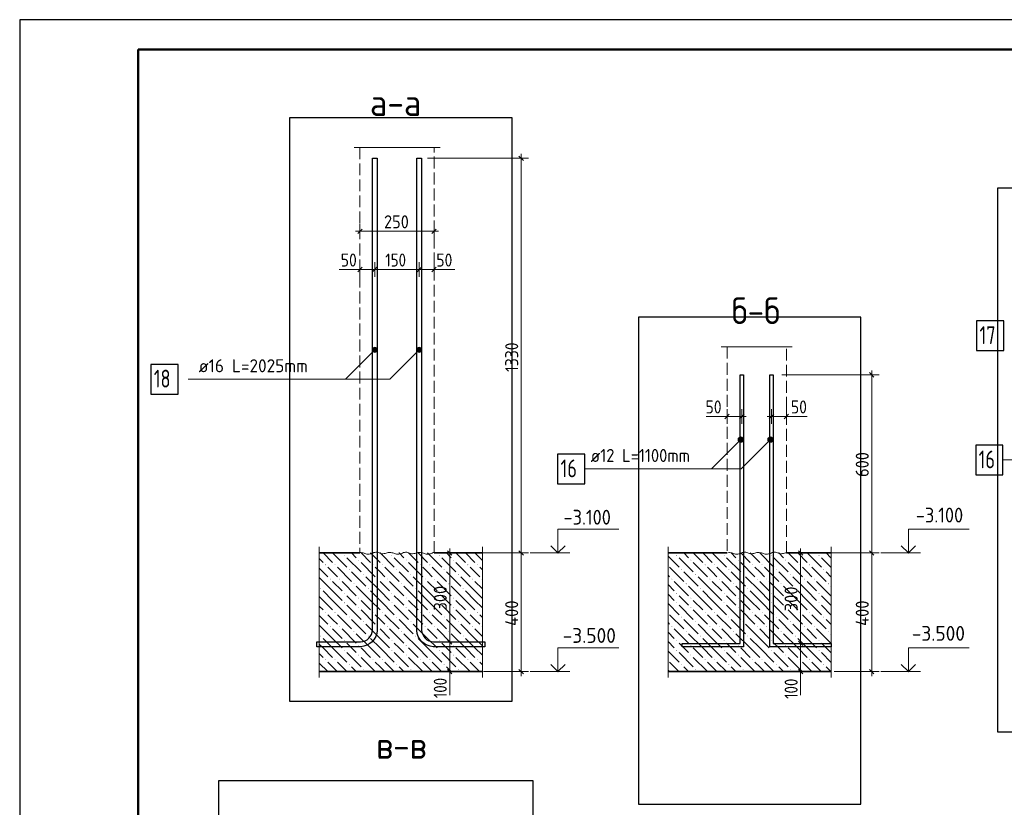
# Model space of a CAD drawing. Header units: millimetres. Extents: x 0 to 50400, y 0 to 35640.
# Tile 3 of 11: x 0 to 19918, y 19714 to 35640. Entities that reach past the tile are written whole.
import ezdxf

# ---------------------------------------------------------------- set-up
doc = ezdxf.new("R2010")
doc.units = ezdxf.units.MM
doc.linetypes.add('______2', pattern=[324, 240, -84])
for name, color, linetype, lineweight in [('Standard', 7, 'Continuous', 25), ('Выпуски арматуры Г-обр.', 52, 'Continuous', 25), ('ЖБ Пилон', 7, 'Continuous', 35), ('ЖБ Плита Фундамента верхний уровень', 7, 'Continuous', 35), ('ЖБ Стена верхний уровень', 7, 'Continuous', 35), ('Размерная выноска', 7, 'Continuous', 13), ('Размерная линия_ общее', 7, 'Continuous', 13)]:
    doc.layers.add(name, color=color, linetype=linetype, lineweight=lineweight)
doc.styles.add('ISOCPEUR', font='txt')

msp = doc.modelspace()

# ---------------------------------------------------------------- hatches: boundary and pattern name
at = {"layer": 'Standard', "linetype": 'Continuous', "lineweight": 13, "transparency": 33554687}
for points in [[(7221, 28925), (7145, 29002), (7131, 28977)], [(7221, 28925), (7131, 28977), (7197, 28912)], [(7197, 28912), (7131, 28977), (7131, 28950)], [(7197, 28912), (7131, 28950), (7170, 28912)], [(7170, 28912), (7131, 28950), (7145, 28925)], [(7235, 28950), (7170, 29016), (7145, 29002)], [(7235, 28950), (7145, 29002), (7221, 28925)], [(7235, 28977), (7197, 29016), (7170, 29016)], [(7235, 28977), (7170, 29016), (7235, 28950)], [(7197, 29016), (7235, 28977), (7221, 29002)], [(8121, 28925), (8045, 29002), (8031, 28977)], [(8121, 28925), (8031, 28977), (8097, 28912)], [(8097, 28912), (8031, 28977), (8031, 28950)], [(8097, 28912), (8031, 28950), (8070, 28912)], [(8070, 28912), (8031, 28950), (8045, 28925)], [(8135, 28950), (8070, 29016), (8045, 29002)], [(8135, 28950), (8045, 29002), (8121, 28925)], [(8135, 28977), (8097, 29016), (8070, 29016)], [(8135, 28977), (8070, 29016), (8135, 28950)], [(8097, 29016), (8135, 28977), (8121, 29002)], [(14624, 27111), (14547, 27188), (14534, 27163)], [(14624, 27111), (14534, 27163), (14599, 27097)], [(14599, 27097), (14534, 27163), (14534, 27136)], [(14599, 27097), (14534, 27136), (14572, 27097)], [(14572, 27097), (14534, 27136), (14547, 27111)], [(14637, 27136), (14572, 27201), (14547, 27188)], [(14637, 27136), (14547, 27188), (14624, 27111)], [(14637, 27163), (14599, 27201), (14572, 27201)], [(14637, 27163), (14572, 27201), (14637, 27136)], [(14599, 27201), (14637, 27163), (14624, 27188)], [(15224, 27111), (15147, 27188), (15134, 27163)], [(15224, 27111), (15134, 27163), (15199, 27097)], [(15199, 27097), (15134, 27163), (15134, 27136)], [(15199, 27097), (15134, 27136), (15172, 27097)], [(15172, 27097), (15134, 27136), (15147, 27111)], [(15237, 27136), (15172, 27201), (15147, 27188)], [(15237, 27136), (15147, 27188), (15224, 27111)], [(15237, 27163), (15199, 27201), (15172, 27201)], [(15237, 27163), (15172, 27201), (15237, 27136)], [(15199, 27201), (15237, 27163), (15224, 27188)]]:
    msp.add_hatch(color=7, dxfattribs=at).paths.add_polyline_path(points)
at = {"layer": 'ЖБ Плита Фундамента верхний уровень', "linetype": 'Continuous', "lineweight": 18, "transparency": 33554687}
for points in [[(6562, 24809), (6570, 24816), (6578, 24809), (6570, 24801)], [(6850, 24713), (6858, 24720), (6866, 24713), (6858, 24705)], [(7522, 24809), (7530, 24816), (7538, 24809), (7530, 24801)], [(7810, 24713), (7818, 24720), (7826, 24713), (7818, 24705)], [(8482, 24809), (8490, 24816), (8498, 24809), (8490, 24801)], [(8770, 24713), (8778, 24720), (8786, 24713), (8778, 24705)], [(13282, 24809), (13290, 24816), (13298, 24809), (13290, 24801)], [(13570, 24713), (13578, 24720), (13586, 24713), (13578, 24705)], [(14242, 24809), (14250, 24816), (14258, 24809), (14250, 24801)], [(14530, 24713), (14538, 24720), (14546, 24713), (14538, 24705)], [(15202, 24809), (15210, 24816), (15218, 24809), (15210, 24801)], [(15490, 24713), (15498, 24720), (15506, 24713), (15498, 24705)], [(16162, 24809), (16170, 24816), (16178, 24809), (16170, 24801)], [(6178, 24617), (6186, 24624), (6194, 24617), (6186, 24609)], [(6370, 24617), (6378, 24624), (6386, 24617), (6378, 24609)], [(6658, 24521), (6666, 24528), (6674, 24521), (6666, 24513)], [(7138, 24617), (7146, 24624), (7154, 24617), (7146, 24609)], [(7330, 24617), (7338, 24624), (7346, 24617), (7338, 24609)], [(7618, 24521), (7626, 24528), (7634, 24521), (7626, 24513)], [(8098, 24617), (8106, 24624), (8114, 24617), (8106, 24609)], [(8290, 24617), (8298, 24624), (8306, 24617), (8298, 24609)], [(8578, 24521), (8586, 24528), (8594, 24521), (8586, 24513)], [(9058, 24617), (9066, 24624), (9074, 24617), (9066, 24609)], [(9250, 24617), (9258, 24624), (9266, 24617), (9258, 24609)], [(13378, 24521), (13386, 24528), (13394, 24521), (13386, 24513)], [(13858, 24617), (13866, 24624), (13874, 24617), (13866, 24609)], [(14050, 24617), (14058, 24624), (14066, 24617), (14058, 24609)], [(14338, 24521), (14346, 24528), (14354, 24521), (14346, 24513)], [(14818, 24617), (14826, 24624), (14834, 24617), (14826, 24609)], [(15010, 24617), (15018, 24624), (15026, 24617), (15018, 24609)], [(15298, 24521), (15306, 24528), (15314, 24521), (15306, 24513)], [(15778, 24617), (15786, 24624), (15794, 24617), (15786, 24609)], [(15970, 24617), (15978, 24624), (15986, 24617), (15978, 24609)], [(16258, 24521), (16266, 24528), (16274, 24521), (16266, 24513)], [(6274, 24329), (6282, 24336), (6290, 24329), (6282, 24321)], [(6466, 24329), (6474, 24336), (6482, 24329), (6474, 24321)], [(6946, 24425), (6954, 24432), (6962, 24425), (6954, 24417)], [(7234, 24329), (7242, 24336), (7250, 24329), (7242, 24321)], [(7426, 24329), (7434, 24336), (7442, 24329), (7434, 24321)], [(7906, 24425), (7914, 24432), (7922, 24425), (7914, 24417)], [(8194, 24329), (8202, 24336), (8210, 24329), (8202, 24321)], [(8386, 24329), (8394, 24336), (8402, 24329), (8394, 24321)], [(8866, 24425), (8874, 24432), (8882, 24425), (8874, 24417)], [(9154, 24329), (9162, 24336), (9170, 24329), (9162, 24321)], [(9346, 24329), (9354, 24336), (9360, 24331), (9360, 24326), (9354, 24321)], [(13186, 24329), (13194, 24336), (13202, 24329), (13194, 24321)], [(13666, 24425), (13674, 24432), (13682, 24425), (13674, 24417)], [(13954, 24329), (13962, 24336), (13970, 24329), (13962, 24321)], [(14146, 24329), (14154, 24336), (14162, 24329), (14154, 24321)], [(14626, 24425), (14634, 24432), (14642, 24425), (14634, 24417)], [(14914, 24329), (14922, 24336), (14930, 24329), (14922, 24321)], [(15106, 24329), (15114, 24336), (15122, 24329), (15114, 24321)], [(15586, 24425), (15594, 24432), (15602, 24425), (15594, 24417)], [(15874, 24329), (15882, 24336), (15890, 24329), (15882, 24321)], [(16066, 24329), (16074, 24336), (16082, 24329), (16074, 24321)], [(6082, 24137), (6090, 24144), (6098, 24137), (6090, 24129)], [(6754, 24233), (6762, 24240), (6770, 24233), (6762, 24225)], [(7042, 24137), (7050, 24144), (7058, 24137), (7050, 24129)], [(7714, 24233), (7722, 24240), (7730, 24233), (7722, 24225)], [(8002, 24137), (8010, 24144), (8018, 24137), (8010, 24129)], [(8674, 24233), (8682, 24240), (8690, 24233), (8682, 24225)], [(8962, 24137), (8970, 24144), (8978, 24137), (8970, 24129)], [(13474, 24233), (13482, 24240), (13490, 24233), (13482, 24225)], [(13762, 24137), (13770, 24144), (13778, 24137), (13770, 24129)], [(14434, 24233), (14442, 24240), (14450, 24233), (14442, 24225)], [(14722, 24137), (14730, 24144), (14738, 24137), (14730, 24129)], [(15394, 24233), (15402, 24240), (15410, 24233), (15402, 24225)], [(15682, 24137), (15690, 24144), (15698, 24137), (15690, 24129)], [(16354, 24233), (16362, 24240), (16370, 24233), (16362, 24225)], [(6562, 24041), (6570, 24048), (6578, 24041), (6570, 24033)], [(6850, 23945), (6858, 23952), (6866, 23945), (6858, 23937)], [(7522, 24041), (7530, 24048), (7538, 24041), (7530, 24033)], [(7810, 23945), (7818, 23952), (7826, 23945), (7818, 23937)], [(8482, 24041), (8490, 24048), (8498, 24041), (8490, 24033)], [(8770, 23945), (8778, 23952), (8786, 23945), (8778, 23937)], [(13282, 24041), (13290, 24048), (13298, 24041), (13290, 24033)], [(13570, 23945), (13578, 23952), (13586, 23945), (13578, 23937)], [(14242, 24041), (14250, 24048), (14258, 24041), (14250, 24033)], [(14530, 23945), (14538, 23952), (14546, 23945), (14538, 23937)], [(15202, 24041), (15210, 24048), (15218, 24041), (15210, 24033)], [(15490, 23945), (15498, 23952), (15506, 23945), (15498, 23937)], [(16162, 24041), (16170, 24048), (16178, 24041), (16170, 24033)], [(6562, 23849), (6570, 23856), (6578, 23849), (6570, 23841)], [(6850, 23753), (6858, 23760), (6866, 23753), (6858, 23745)], [(7522, 23849), (7530, 23856), (7538, 23849), (7530, 23841)], [(7810, 23753), (7818, 23760), (7826, 23753), (7818, 23745)], [(8482, 23849), (8490, 23856), (8498, 23849), (8490, 23841)], [(8770, 23753), (8778, 23760), (8786, 23753), (8778, 23745)], [(13282, 23849), (13290, 23856), (13298, 23849), (13290, 23841)], [(13570, 23753), (13578, 23760), (13586, 23753), (13578, 23745)], [(14242, 23849), (14250, 23856), (14258, 23849), (14250, 23841)], [(14530, 23753), (14538, 23760), (14546, 23753), (14538, 23745)], [(15202, 23849), (15210, 23856), (15218, 23849), (15210, 23841)], [(15490, 23753), (15498, 23760), (15506, 23753), (15498, 23745)], [(16162, 23849), (16170, 23856), (16178, 23849), (16170, 23841)], [(6178, 23657), (6186, 23664), (6194, 23657), (6186, 23649)], [(6370, 23657), (6378, 23664), (6386, 23657), (6378, 23649)], [(6658, 23561), (6666, 23568), (6674, 23561), (6666, 23553)], [(7138, 23657), (7146, 23664), (7154, 23657), (7146, 23649)], [(7330, 23657), (7338, 23664), (7346, 23657), (7338, 23649)], [(7618, 23561), (7626, 23568), (7634, 23561), (7626, 23553)], [(8098, 23657), (8106, 23664), (8114, 23657), (8106, 23649)], [(8290, 23657), (8298, 23664), (8306, 23657), (8298, 23649)], [(8578, 23561), (8586, 23568), (8594, 23561), (8586, 23553)], [(9058, 23657), (9066, 23664), (9074, 23657), (9066, 23649)], [(9250, 23657), (9258, 23664), (9266, 23657), (9258, 23649)], [(13378, 23561), (13386, 23568), (13394, 23561), (13386, 23553)], [(13858, 23657), (13866, 23664), (13874, 23657), (13866, 23649)], [(14050, 23657), (14058, 23664), (14066, 23657), (14058, 23649)], [(14338, 23561), (14346, 23568), (14354, 23561), (14346, 23553)], [(14818, 23657), (14826, 23664), (14834, 23657), (14826, 23649)], [(15010, 23657), (15018, 23664), (15026, 23657), (15018, 23649)], [(15298, 23561), (15306, 23568), (15314, 23561), (15306, 23553)], [(15778, 23657), (15786, 23664), (15794, 23657), (15786, 23649)], [(15970, 23657), (15978, 23664), (15986, 23657), (15978, 23649)], [(16258, 23561), (16266, 23568), (16274, 23561), (16266, 23553)], [(6274, 23369), (6282, 23376), (6290, 23369), (6282, 23361)], [(6466, 23369), (6474, 23376), (6482, 23369), (6474, 23361)], [(6946, 23465), (6954, 23472), (6962, 23465), (6954, 23457)], [(7234, 23369), (7242, 23376), (7250, 23369), (7242, 23361)], [(7426, 23369), (7434, 23376), (7442, 23369), (7434, 23361)], [(7906, 23465), (7914, 23472), (7922, 23465), (7914, 23457)], [(8194, 23369), (8202, 23376), (8210, 23369), (8202, 23361)], [(8386, 23369), (8394, 23376), (8402, 23369), (8394, 23361)], [(8866, 23465), (8874, 23472), (8882, 23465), (8874, 23457)], [(9154, 23369), (9162, 23376), (9170, 23369), (9162, 23361)], [(9346, 23369), (9354, 23376), (9360, 23371), (9360, 23366), (9354, 23361)], [(13186, 23369), (13194, 23376), (13202, 23369), (13194, 23361)], [(13666, 23465), (13674, 23472), (13682, 23465), (13674, 23457)], [(13954, 23369), (13962, 23376), (13970, 23369), (13962, 23361)], [(14146, 23369), (14154, 23376), (14162, 23369), (14154, 23361)], [(14626, 23465), (14634, 23472), (14642, 23465), (14634, 23457)], [(14914, 23369), (14922, 23376), (14930, 23369), (14922, 23361)], [(15106, 23369), (15114, 23376), (15122, 23369), (15114, 23361)], [(15586, 23465), (15594, 23472), (15602, 23465), (15594, 23457)], [(15874, 23369), (15882, 23376), (15890, 23369), (15882, 23361)], [(16066, 23369), (16074, 23376), (16082, 23369), (16074, 23361)], [(6082, 23177), (6090, 23184), (6098, 23177), (6090, 23169)], [(6754, 23273), (6762, 23280), (6770, 23273), (6762, 23265)], [(7042, 23177), (7050, 23184), (7058, 23177), (7050, 23169)], [(7714, 23273), (7722, 23280), (7730, 23273), (7722, 23265)], [(8002, 23177), (8010, 23184), (8018, 23177), (8010, 23169)], [(8674, 23273), (8682, 23280), (8690, 23273), (8682, 23265)], [(8962, 23177), (8970, 23184), (8978, 23177), (8970, 23169)], [(13474, 23273), (13482, 23280), (13490, 23273), (13482, 23265)], [(13762, 23177), (13770, 23184), (13778, 23177), (13770, 23169)], [(14434, 23273), (14442, 23280), (14450, 23273), (14442, 23265)], [(14722, 23177), (14730, 23184), (14738, 23177), (14730, 23169)], [(15394, 23273), (15402, 23280), (15410, 23273), (15402, 23265)], [(15682, 23177), (15690, 23184), (15698, 23177), (15690, 23169)], [(16354, 23273), (16362, 23280), (16370, 23273), (16362, 23265)], [(6562, 23081), (6570, 23088), (6578, 23081), (6570, 23073)], [(6850, 22985), (6858, 22992), (6866, 22985), (6858, 22977)], [(7522, 23081), (7530, 23088), (7538, 23081), (7530, 23073)], [(7810, 22985), (7818, 22992), (7826, 22985), (7818, 22977)], [(8482, 23081), (8490, 23088), (8498, 23081), (8490, 23073)], [(8770, 22985), (8778, 22992), (8786, 22985), (8778, 22977)], [(13282, 23081), (13290, 23088), (13298, 23081), (13290, 23073)], [(13570, 22985), (13578, 22992), (13586, 22985), (13578, 22977)], [(14242, 23081), (14250, 23088), (14258, 23081), (14250, 23073)], [(14530, 22985), (14538, 22992), (14546, 22985), (14538, 22977)], [(15202, 23081), (15210, 23088), (15218, 23081), (15210, 23073)], [(15490, 22985), (15498, 22992), (15506, 22985), (15498, 22977)], [(16162, 23081), (16170, 23088), (16178, 23081), (16170, 23073)], [(6562, 22889), (6570, 22896), (6578, 22889), (6570, 22881)], [(6850, 22793), (6858, 22800), (6866, 22793), (6858, 22785)], [(7522, 22889), (7530, 22896), (7538, 22889), (7530, 22881)], [(7810, 22793), (7818, 22800), (7826, 22793), (7818, 22785)], [(8482, 22889), (8490, 22896), (8498, 22889), (8490, 22881)], [(8770, 22793), (8778, 22800), (8786, 22793), (8778, 22785)], [(13282, 22889), (13290, 22896), (13298, 22889), (13290, 22881)], [(13570, 22793), (13578, 22800), (13586, 22793), (13578, 22785)], [(14242, 22889), (14250, 22896), (14258, 22889), (14250, 22881)], [(14530, 22793), (14538, 22800), (14546, 22793), (14538, 22785)], [(15202, 22889), (15210, 22896), (15218, 22889), (15210, 22881)], [(15490, 22793), (15498, 22800), (15506, 22793), (15498, 22785)], [(16162, 22889), (16170, 22896), (16178, 22889), (16170, 22881)], [(6178, 22697), (6186, 22704), (6194, 22697), (6186, 22689)], [(6370, 22697), (6378, 22704), (6386, 22697), (6378, 22689)], [(6658, 22601), (6666, 22608), (6674, 22601), (6666, 22593)], [(6946, 22505), (6954, 22512), (6962, 22505), (6954, 22497)], [(7138, 22697), (7146, 22704), (7154, 22697), (7146, 22689)], [(7330, 22697), (7338, 22704), (7346, 22697), (7338, 22689)], [(7618, 22601), (7626, 22608), (7634, 22601), (7626, 22593)], [(7906, 22505), (7914, 22512), (7922, 22505), (7914, 22497)], [(8098, 22697), (8106, 22704), (8114, 22697), (8106, 22689)], [(8290, 22697), (8298, 22704), (8306, 22697), (8298, 22689)], [(8578, 22601), (8586, 22608), (8594, 22601), (8586, 22593)], [(8866, 22505), (8874, 22512), (8882, 22505), (8874, 22497)], [(9058, 22697), (9066, 22704), (9074, 22697), (9066, 22689)], [(9250, 22697), (9258, 22704), (9266, 22697), (9258, 22689)], [(13378, 22601), (13386, 22608), (13394, 22601), (13386, 22593)], [(13666, 22505), (13674, 22512), (13682, 22505), (13674, 22497)], [(13858, 22697), (13866, 22704), (13874, 22697), (13866, 22689)], [(14050, 22697), (14058, 22704), (14066, 22697), (14058, 22689)], [(14338, 22601), (14346, 22608), (14354, 22601), (14346, 22593)], [(14626, 22505), (14634, 22512), (14642, 22505), (14634, 22497)], [(14818, 22697), (14826, 22704), (14834, 22697), (14826, 22689)], [(15010, 22697), (15018, 22704), (15026, 22697), (15018, 22689)], [(15298, 22601), (15306, 22608), (15314, 22601), (15306, 22593)], [(15586, 22505), (15594, 22512), (15602, 22505), (15594, 22497)], [(15778, 22697), (15786, 22704), (15794, 22697), (15786, 22689)], [(15970, 22697), (15978, 22704), (15986, 22697), (15978, 22689)], [(16258, 22601), (16266, 22608), (16274, 22601), (16266, 22593)]]:
    msp.add_hatch(color=7, dxfattribs=at).paths.add_polyline_path(points, flags=16)

# ---------------------------------------------------------------- linework, layer by layer
at = {"layer": 'Standard', "color": 7, "linetype": 'Continuous', "lineweight": 25, "transparency": 33554687}
msp.add_line((2400, 35040), (2400, 1270), dxfattribs=at)
at = {"layer": 'Standard', "color": 7, "linetype": 'Continuous', "lineweight": 13, "transparency": 33554687}
for p, q in [((7145, 29002), (7145, 29002)), ((7145, 28925), (7145, 28925)), ((7221, 29002), (7221, 29002)), ((7221, 28925), (7221, 28925)), ((8045, 29002), (8045, 29002)), ((8045, 28925), (8045, 28925)), ((8121, 29002), (8121, 29002)), ((8121, 28925), (8121, 28925)), ((14547, 27188), (14547, 27188)), ((14547, 27111), (14547, 27111)), ((14624, 27188), (14624, 27188)), ((14624, 27111), (14624, 27111)), ((15147, 27188), (15147, 27188)), ((15147, 27111), (15147, 27111)), ((15224, 27188), (15224, 27188)), ((15224, 27111), (15224, 27111)), ((11129, 24858), (10329, 24858)), ((18220, 24858), (17420, 24858)), ((11129, 22458), (10329, 22458)), ((18220, 22458), (17420, 22458))]:
    msp.add_line(p, q, dxfattribs=at)
at = {"layer": 'Standard', "color": 7, "linetype": 'Continuous', "lineweight": 25, "transparency": 33554687}
msp.add_lwpolyline([(0, 0), (50400, 0), (50400, 35640), (0, 35640), (0, 0)], close=True, dxfattribs=at)
at = {"layer": 'Standard', "color": 7, "linetype": 'Continuous', "lineweight": 50, "transparency": 33554687}
msp.add_lwpolyline([(2400, 35040), (49800, 35040), (49800, 600), (2400, 600), (2400, 35040)], close=True, dxfattribs=at)
at = {"layer": 'Standard', "color": 254, "linetype": 'Continuous', "lineweight": 25, "true_color": 0xc4c4ff, "transparency": 33554687}
for points in [[(5460, 21858), (9960, 21858), (9960, 33659), (5460, 33659), (5460, 21858)], [(19779, 21238), (26541, 21238), (26541, 32236), (19779, 32236), (19779, 21238)], [(12515, 19778), (17018, 19778), (17018, 29626), (12515, 29626), (12515, 19778)], [(4021, 6093), (10387, 6093), (10387, 20250), (4021, 20250), (4021, 6093)]]:
    msp.add_lwpolyline(points, dxfattribs=at)
at = {"layer": 'Standard', "color": 7, "linetype": 'Continuous', "lineweight": 13, "transparency": 33554687}
for points in [[(7183, 28964), (6589, 28370), (3409, 28370)], [(8083, 28964), (7489, 28370), (6589, 28370)], [(24238, 27331), (23644, 26737), (19891, 26737)], [(14586, 27149), (13992, 26555), (11434, 26555)], [(15186, 27149), (14592, 26555), (13692, 26555)], [(10889, 24858), (10889, 25338), (12117, 25338)], [(17980, 24858), (17980, 25338), (19208, 25338)], [(10889, 22458), (10889, 22938), (12117, 22938)], [(17980, 22458), (17980, 22938), (19208, 22938)]]:
    msp.add_lwpolyline(points, dxfattribs=at)
at = {"layer": 'Standard', "color": 7, "linetype": 'Continuous', "lineweight": 35, "transparency": 33554687}
for points in [[(10744, 25003), (10889, 24858), (11034, 25003)], [(17834, 25003), (17980, 24858), (18125, 25003)], [(10744, 22603), (10889, 22458), (11034, 22603)], [(17834, 22603), (17980, 22458), (18125, 22603)]]:
    msp.add_lwpolyline(points, dxfattribs=at)
at = {"layer": 'Standard', "color": 7, "linetype": 'Continuous', "lineweight": 18, "transparency": 33554687}
for points in [[(6883, 24863), (6905, 24864), (6929, 24862), (6951, 24858), (6968, 24851), (6983, 24844), (7001, 24837), (7023, 24833), (7046, 24831), (7070, 24833), (7091, 24838), (7112, 24842), (7130, 24849), (7147, 24856), (7164, 24863), (7184, 24868), (7207, 24871), (7231, 24870), (7255, 24867), (7272, 24861), (7288, 24853), (7304, 24847), (7325, 24841), (7349, 24840), (7372, 24843), (7393, 24848), (7414, 24853), (7435, 24858), (7455, 24863), (7478, 24865), (7483, 24865)], [(7483, 24863), (7505, 24864), (7529, 24862), (7551, 24858), (7568, 24851), (7583, 24844), (7601, 24837), (7623, 24833), (7646, 24831), (7670, 24833), (7691, 24838), (7712, 24842), (7730, 24849), (7747, 24856), (7764, 24863), (7784, 24868), (7807, 24871), (7831, 24870), (7855, 24867), (7872, 24861), (7888, 24853), (7904, 24847), (7925, 24841), (7949, 24840), (7972, 24843), (7993, 24848), (8014, 24853), (8035, 24858), (8055, 24863), (8078, 24865), (8083, 24865)], [(8083, 24863), (8105, 24864), (8129, 24862), (8151, 24858), (8168, 24851), (8183, 24844), (8201, 24837), (8223, 24833), (8246, 24831), (8270, 24833), (8291, 24838), (8312, 24842), (8330, 24849), (8347, 24856), (8364, 24863), (8383, 24868)], [(14340, 24863), (14362, 24864), (14386, 24862), (14407, 24858), (14425, 24851), (14440, 24844), (14457, 24837), (14479, 24833), (14503, 24831), (14526, 24833), (14548, 24838), (14569, 24842), (14587, 24849), (14604, 24856), (14620, 24863), (14641, 24868), (14664, 24871), (14688, 24870), (14711, 24867), (14728, 24861), (14744, 24853), (14761, 24847), (14781, 24841), (14805, 24840), (14829, 24843), (14850, 24848), (14870, 24853), (14891, 24858), (14911, 24863), (14935, 24865), (14940, 24865)], [(14940, 24863), (14962, 24864), (14986, 24862), (15007, 24858), (15025, 24851), (15040, 24844), (15057, 24837), (15079, 24833), (15103, 24831), (15126, 24833), (15148, 24838), (15169, 24842), (15187, 24849), (15204, 24856), (15220, 24863), (15241, 24868), (15264, 24871), (15288, 24870), (15311, 24867), (15328, 24861), (15344, 24853), (15361, 24847), (15381, 24841), (15405, 24840), (15429, 24843), (15450, 24848), (15470, 24853), (15491, 24858), (15509, 24862)]]:
    msp.add_lwpolyline(points, dxfattribs=at)
at = {"layer": 'Standard', "color": 7, "linetype": 'Continuous', "lineweight": 13, "transparency": 33554687}
for centre in [(7183, 28964), (8083, 28964), (14586, 27149), (15186, 27149)]:
    msp.add_circle(centre, 54, dxfattribs=at)
at = {"layer": 'Выпуски арматуры Г-обр.', "color": 7, "linetype": 'Continuous', "lineweight": 25, "transparency": 33554687}
for points in [[(7231, 32838), (7231, 23292), (7223, 23231), (7202, 23169), (7170, 23111), (7130, 23063), (7083, 23024), (7025, 22991), (6962, 22971), (6902, 22962), (6012, 22962), (6012, 23058), (6895, 23058), (6940, 23064), (6986, 23080), (7028, 23103), (7062, 23131), (7090, 23166), (7114, 23207), (7129, 23253), (7135, 23298), (7135, 32838), (7231, 32838)], [(8131, 32838), (8131, 23298), (8138, 23253), (8153, 23207), (8176, 23166), (8205, 23131), (8239, 23103), (8280, 23080), (8326, 23064), (8371, 23058), (9408, 23058), (9408, 22962), (8365, 22962), (8304, 22971), (8242, 22991), (8184, 23024), (8136, 23063), (8097, 23111), (8064, 23169), (8044, 23231), (8035, 23292), (8035, 32838), (8131, 32838)], [(19357, 28949), (19909, 28949), (19909, 29549), (19357, 29549), (19357, 28949)], [(2653, 28070), (3205, 28070), (3205, 28670), (2653, 28670), (2653, 28070)], [(14645, 28458), (14645, 22956), (13403, 22956), (13403, 23028), (14573, 23028), (14573, 28458), (14645, 28458)], [(15245, 28458), (15245, 23028), (16415, 23028), (16415, 22956), (15173, 22956), (15173, 28458), (15245, 28458)], [(19339, 26437), (19891, 26437), (19891, 27037), (19339, 27037), (19339, 26437)], [(10882, 26255), (11434, 26255), (11434, 26855), (10882, 26855), (10882, 26255)]]:
    msp.add_lwpolyline(points, dxfattribs=at)
at = {"layer": 'ЖБ Пилон', "color": 253, "linetype": '______2', "lineweight": 18, "true_color": 0xa0a0a0, "transparency": 33554687}
for p, q in [((6883, 33059), (6883, 24858)), ((8383, 24858), (8383, 33059))]:
    msp.add_line(p, q, dxfattribs=at)
at = {"layer": 'ЖБ Плита Фундамента верхний уровень', "color": 7, "linetype": 'Continuous', "lineweight": 35, "transparency": 33554687}
for p, q in [((6883, 24858), (6060, 24858)), ((9360, 24858), (8383, 24858)), ((14309, 24858), (13115, 24858)), ((16418, 24858), (15509, 24858)), ((6060, 22458), (9360, 22458)), ((13115, 22458), (16418, 22458))]:
    msp.add_line(p, q, dxfattribs=at)
at = {"layer": 'ЖБ Плита Фундамента верхний уровень', "color": 252, "linetype": 'Continuous', "lineweight": 18, "true_color": 0x8f8f8f, "transparency": 33554687}
for p, q in [((6060, 24743), (6138, 24665)), ((6138, 24857), (6136, 24858)), ((6138, 24857), (6330, 24665)), ((6328, 24858), (6330, 24857)), ((6330, 24857), (6618, 24569)), ((6520, 24858), (6522, 24857)), ((6618, 24761), (6906, 24473)), ((6714, 24857), (6712, 24858)), ((6810, 24761), (6714, 24857)), ((6906, 24857), (7098, 24665)), ((7098, 24857), (7096, 24858)), ((7098, 24857), (7290, 24665)), ((7288, 24858), (7290, 24857)), ((7290, 24857), (7578, 24569)), ((7480, 24858), (7482, 24857)), ((7578, 24761), (7866, 24473)), ((7674, 24857), (7672, 24858)), ((7770, 24761), (7674, 24857)), ((7866, 24857), (8058, 24665)), ((8058, 24857), (8056, 24858)), ((8058, 24857), (8250, 24665)), ((8248, 24858), (8250, 24857)), ((8250, 24857), (8538, 24569)), ((8440, 24858), (8442, 24857)), ((8538, 24761), (8826, 24473)), ((8634, 24857), (8632, 24858)), ((8730, 24761), (8634, 24857)), ((8826, 24857), (9018, 24665)), ((9018, 24857), (9016, 24858)), ((9018, 24857), (9210, 24665)), ((9208, 24858), (9210, 24857)), ((9210, 24857), (9360, 24707)), ((13115, 24792), (13338, 24569)), ((13240, 24858), (13242, 24857)), ((13338, 24761), (13626, 24473)), ((13434, 24857), (13432, 24858)), ((13530, 24761), (13434, 24857)), ((13626, 24857), (13818, 24665)), ((13818, 24857), (13816, 24858)), ((13818, 24857), (14010, 24665)), ((14008, 24858), (14010, 24857)), ((14010, 24857), (14298, 24569)), ((14200, 24858), (14202, 24857)), ((14298, 24761), (14586, 24473)), ((14394, 24857), (14392, 24858)), ((14490, 24761), (14394, 24857)), ((14586, 24857), (14778, 24665)), ((14778, 24857), (14776, 24858)), ((14778, 24857), (14970, 24665)), ((14968, 24858), (14970, 24857)), ((14970, 24857), (15258, 24569)), ((15160, 24858), (15162, 24857)), ((15258, 24761), (15546, 24473)), ((15354, 24857), (15352, 24858)), ((15450, 24761), (15354, 24857)), ((15546, 24857), (15738, 24665)), ((15738, 24857), (15736, 24858)), ((15738, 24857), (15930, 24665)), ((15928, 24858), (15930, 24857)), ((15930, 24857), (16218, 24569)), ((16120, 24858), (16122, 24857)), ((16218, 24761), (16418, 24560)), ((16314, 24857), (16312, 24858)), ((16410, 24761), (16314, 24857)), ((6060, 24551), (6234, 24377)), ((6330, 24473), (6234, 24569)), ((6426, 24569), (6714, 24281)), ((6906, 24665), (7194, 24377)), ((7290, 24473), (7194, 24569)), ((7386, 24569), (7674, 24281)), ((7866, 24665), (8154, 24377)), ((8250, 24473), (8154, 24569)), ((8346, 24569), (8634, 24281)), ((8826, 24665), (9114, 24377)), ((9210, 24473), (9114, 24569)), ((9306, 24569), (9360, 24515)), ((13146, 24569), (13434, 24281)), ((13626, 24665), (13914, 24377)), ((14010, 24473), (13914, 24569)), ((14106, 24569), (14394, 24281)), ((14586, 24665), (14874, 24377)), ((14970, 24473), (14874, 24569)), ((15066, 24569), (15354, 24281)), ((15546, 24665), (15834, 24377)), ((15930, 24473), (15834, 24569)), ((16026, 24569), (16314, 24281)), ((6330, 24089), (6060, 24359)), ((6426, 24377), (6330, 24473)), ((6714, 24473), (7002, 24185)), ((7290, 24089), (7002, 24377)), ((7386, 24377), (7290, 24473)), ((7674, 24473), (7962, 24185)), ((8250, 24089), (7962, 24377)), ((8346, 24377), (8250, 24473)), ((8634, 24473), (8922, 24185)), ((9210, 24089), (8922, 24377)), ((9306, 24377), (9210, 24473)), ((13146, 24377), (13115, 24408)), ((13434, 24473), (13722, 24185)), ((14010, 24089), (13722, 24377)), ((14106, 24377), (14010, 24473)), ((14394, 24473), (14682, 24185)), ((14970, 24089), (14682, 24377)), ((15066, 24377), (14970, 24473)), ((15354, 24473), (15642, 24185)), ((15930, 24089), (15642, 24377)), ((16026, 24377), (15930, 24473)), ((16314, 24473), (16418, 24368)), ((6330, 24281), (6522, 24089)), ((6522, 24281), (6810, 23993)), ((7098, 23897), (6810, 24185)), ((7290, 24281), (7482, 24089)), ((7482, 24281), (7770, 23993)), ((8058, 23897), (7770, 24185)), ((8250, 24281), (8442, 24089)), ((8442, 24281), (8730, 23993)), ((9018, 23897), (8730, 24185)), ((9210, 24281), (9360, 24131)), ((13115, 24216), (13242, 24089)), ((13242, 24281), (13530, 23993)), ((13818, 23897), (13530, 24185)), ((14010, 24281), (14202, 24089)), ((14202, 24281), (14490, 23993)), ((14778, 23897), (14490, 24185)), ((14970, 24281), (15162, 24089)), ((15162, 24281), (15450, 23993)), ((15738, 23897), (15450, 24185)), ((15930, 24281), (16122, 24089)), ((16122, 24281), (16410, 23993)), ((16418, 24176), (16410, 24185)), ((6138, 23897), (6060, 23975)), ((6138, 24089), (6330, 23897)), ((6330, 24089), (6522, 23897)), ((6714, 23897), (6618, 23993)), ((7098, 24089), (7290, 23897)), ((7290, 24089), (7482, 23897)), ((7674, 23897), (7578, 23993)), ((8058, 24089), (8250, 23897)), ((8250, 24089), (8442, 23897)), ((8634, 23897), (8538, 23993)), ((9018, 24089), (9210, 23897)), ((9210, 24089), (9360, 23939)), ((13115, 24024), (13242, 23897)), ((13434, 23897), (13338, 23993)), ((13818, 24089), (14010, 23897)), ((14010, 24089), (14202, 23897)), ((14394, 23897), (14298, 23993)), ((14778, 24089), (14970, 23897)), ((14970, 24089), (15162, 23897)), ((15354, 23897), (15258, 23993)), ((15738, 24089), (15930, 23897)), ((15930, 24089), (16122, 23897)), ((16314, 23897), (16218, 23993)), ((6060, 23783), (6138, 23705)), ((6138, 23897), (6330, 23705)), ((6330, 23897), (6618, 23609)), ((6618, 23801), (6906, 23513)), ((6810, 23801), (6714, 23897)), ((6906, 23897), (7098, 23705)), ((6906, 23705), (7194, 23417)), ((7098, 23897), (7290, 23705)), ((7290, 23897), (7578, 23609)), ((7578, 23801), (7866, 23513)), ((7770, 23801), (7674, 23897)), ((7866, 23897), (8058, 23705)), ((7866, 23705), (8154, 23417)), ((8058, 23897), (8250, 23705)), ((8250, 23897), (8538, 23609)), ((8538, 23801), (8826, 23513)), ((8730, 23801), (8634, 23897)), ((8826, 23897), (9018, 23705)), ((8826, 23705), (9114, 23417)), ((9018, 23897), (9210, 23705)), ((9210, 23897), (9360, 23747)), ((13115, 23832), (13338, 23609)), ((13338, 23801), (13626, 23513)), ((13530, 23801), (13434, 23897)), ((13626, 23897), (13818, 23705)), ((13626, 23705), (13914, 23417)), ((13818, 23897), (14010, 23705)), ((14010, 23897), (14298, 23609)), ((14298, 23801), (14586, 23513)), ((14490, 23801), (14394, 23897)), ((14586, 23897), (14778, 23705)), ((14586, 23705), (14874, 23417)), ((14778, 23897), (14970, 23705)), ((14970, 23897), (15258, 23609)), ((15258, 23801), (15546, 23513)), ((15450, 23801), (15354, 23897)), ((15546, 23897), (15738, 23705)), ((15546, 23705), (15834, 23417)), ((15738, 23897), (15930, 23705)), ((15930, 23897), (16218, 23609)), ((16218, 23801), (16418, 23600)), ((16410, 23801), (16314, 23897)), ((6060, 23591), (6234, 23417)), ((6330, 23513), (6234, 23609)), ((6426, 23417), (6330, 23513)), ((6426, 23609), (6714, 23321)), ((6714, 23513), (7002, 23225)), ((7290, 23513), (7194, 23609)), ((7386, 23417), (7290, 23513)), ((7386, 23609), (7674, 23321)), ((7674, 23513), (7962, 23225)), ((8250, 23513), (8154, 23609)), ((8346, 23417), (8250, 23513)), ((8346, 23609), (8634, 23321)), ((8634, 23513), (8922, 23225)), ((9210, 23513), (9114, 23609)), ((9306, 23417), (9210, 23513)), ((9306, 23609), (9360, 23555)), ((13146, 23609), (13434, 23321)), ((13434, 23513), (13722, 23225)), ((14010, 23513), (13914, 23609)), ((14106, 23417), (14010, 23513)), ((14106, 23609), (14394, 23321)), ((14394, 23513), (14682, 23225)), ((14970, 23513), (14874, 23609)), ((15066, 23417), (14970, 23513)), ((15066, 23609), (15354, 23321)), ((15354, 23513), (15642, 23225)), ((15930, 23513), (15834, 23609)), ((16026, 23417), (15930, 23513)), ((16026, 23609), (16314, 23321)), ((16314, 23513), (16418, 23408)), ((6330, 23129), (6060, 23399)), ((6330, 23321), (6522, 23129)), ((6522, 23321), (6810, 23033)), ((7290, 23129), (7002, 23417)), ((7290, 23321), (7482, 23129)), ((7482, 23321), (7770, 23033)), ((8250, 23129), (7962, 23417)), ((8250, 23321), (8442, 23129)), ((8442, 23321), (8730, 23033)), ((9210, 23129), (8922, 23417)), ((9210, 23321), (9360, 23171)), ((13146, 23417), (13115, 23448)), ((13242, 23321), (13530, 23033)), ((14010, 23129), (13722, 23417)), ((14010, 23321), (14202, 23129)), ((14202, 23321), (14490, 23033)), ((14970, 23129), (14682, 23417)), ((14970, 23321), (15162, 23129)), ((15162, 23321), (15450, 23033)), ((15930, 23129), (15642, 23417)), ((15930, 23321), (16122, 23129)), ((16122, 23321), (16410, 23033)), ((6138, 23129), (6330, 22937)), ((6330, 23129), (6522, 22937)), ((7098, 22937), (6810, 23225)), ((7098, 23129), (7290, 22937)), ((7290, 23129), (7482, 22937)), ((8058, 22937), (7770, 23225)), ((8058, 23129), (8250, 22937)), ((8250, 23129), (8442, 22937)), ((9018, 22937), (8730, 23225)), ((9018, 23129), (9210, 22937)), ((9210, 23129), (9360, 22979)), ((13115, 23256), (13242, 23129)), ((13818, 22937), (13530, 23225)), ((13818, 23129), (14010, 22937)), ((14010, 23129), (14202, 22937)), ((14778, 22937), (14490, 23225)), ((14778, 23129), (14970, 22937)), ((14970, 23129), (15162, 22937)), ((15738, 22937), (15450, 23225)), ((15738, 23129), (15930, 22937)), ((15930, 23129), (16122, 22937)), ((16418, 23216), (16410, 23225)), ((6138, 22937), (6060, 23015)), ((6138, 22937), (6330, 22745)), ((6330, 22937), (6618, 22649)), ((6714, 22937), (6618, 23033)), ((6810, 22841), (6714, 22937)), ((6906, 22937), (7098, 22745)), ((7098, 22937), (7290, 22745)), ((7290, 22937), (7578, 22649)), ((7674, 22937), (7578, 23033)), ((7770, 22841), (7674, 22937)), ((7866, 22937), (8058, 22745)), ((8058, 22937), (8250, 22745)), ((8250, 22937), (8538, 22649)), ((8634, 22937), (8538, 23033)), ((8730, 22841), (8634, 22937)), ((8826, 22937), (9018, 22745)), ((9018, 22937), (9210, 22745)), ((9210, 22937), (9360, 22787)), ((13115, 23064), (13242, 22937)), ((13434, 22937), (13338, 23033)), ((13530, 22841), (13434, 22937)), ((13626, 22937), (13818, 22745)), ((13818, 22937), (14010, 22745)), ((14010, 22937), (14298, 22649)), ((14394, 22937), (14298, 23033)), ((14490, 22841), (14394, 22937)), ((14586, 22937), (14778, 22745)), ((14778, 22937), (14970, 22745)), ((14970, 22937), (15258, 22649)), ((15354, 22937), (15258, 23033)), ((15450, 22841), (15354, 22937)), ((15546, 22937), (15738, 22745)), ((15738, 22937), (15930, 22745)), ((15930, 22937), (16218, 22649)), ((16314, 22937), (16218, 23033)), ((16410, 22841), (16314, 22937)), ((6060, 22823), (6138, 22745)), ((6618, 22841), (6906, 22553)), ((6906, 22745), (7192, 22458)), ((7578, 22841), (7866, 22553)), ((7866, 22745), (8152, 22458)), ((8538, 22841), (8826, 22553)), ((8826, 22745), (9112, 22458)), ((13115, 22872), (13338, 22649)), ((13338, 22841), (13626, 22553)), ((13626, 22745), (13912, 22458)), ((14298, 22841), (14586, 22553)), ((14586, 22745), (14872, 22458)), ((15258, 22841), (15546, 22553)), ((15546, 22745), (15832, 22458)), ((16218, 22841), (16418, 22640)), ((6060, 22631), (6232, 22458)), ((6330, 22553), (6234, 22649)), ((6424, 22458), (6330, 22553)), ((6426, 22649), (6616, 22458)), ((6714, 22553), (6808, 22458)), ((7290, 22553), (7194, 22649)), ((7384, 22458), (7290, 22553)), ((7386, 22649), (7576, 22458)), ((7674, 22553), (7768, 22458)), ((8250, 22553), (8154, 22649)), ((8344, 22458), (8250, 22553)), ((8346, 22649), (8536, 22458)), ((8634, 22553), (8728, 22458)), ((9210, 22553), (9114, 22649)), ((9304, 22458), (9210, 22553)), ((9306, 22649), (9360, 22595)), ((13146, 22649), (13336, 22458)), ((13434, 22553), (13528, 22458)), ((14010, 22553), (13914, 22649)), ((14104, 22458), (14010, 22553)), ((14106, 22649), (14296, 22458)), ((14394, 22553), (14488, 22458)), ((14970, 22553), (14874, 22649)), ((15064, 22458), (14970, 22553)), ((15066, 22649), (15256, 22458)), ((15354, 22553), (15448, 22458)), ((15930, 22553), (15834, 22649)), ((16024, 22458), (15930, 22553)), ((16026, 22649), (16216, 22458)), ((16314, 22553), (16408, 22458)), ((13144, 22458), (13115, 22488))]:
    msp.add_line(p, q, dxfattribs=at)
at = {"layer": 'ЖБ Стена верхний уровень', "color": 253, "linetype": '______2', "lineweight": 18, "true_color": 0xa0a0a0, "transparency": 33554687}
for p, q in [((14309, 29026), (14309, 24858)), ((15509, 24858), (15509, 29026))]:
    msp.add_line(p, q, dxfattribs=at)
at = {"layer": 'Размерная выноска', "color": 7, "linetype": 'Continuous', "lineweight": 13, "transparency": 33554687}
for p, q in [((6763, 33059), (8503, 33059)), ((15629, 29026), (14189, 29026)), ((6060, 22338), (6060, 24978)), ((9360, 24978), (9360, 22338)), ((13115, 22338), (13115, 24978)), ((16418, 24978), (16418, 22338))]:
    msp.add_line(p, q, dxfattribs=at)
at = {"layer": 'Размерная линия_ общее', "color": 7, "linetype": 'Continuous', "lineweight": 25, "transparency": 33554687}
for p, q in [((10190, 32793), (10100, 32883)), ((6838, 31316), (6928, 31406)), ((8338, 31316), (8428, 31406)), ((6838, 30543), (6928, 30633)), ((7138, 30543), (7228, 30633)), ((8038, 30543), (8128, 30633)), ((8338, 30543), (8428, 30633)), ((17281, 28413), (17191, 28503)), ((14264, 27572), (14354, 27662)), ((14564, 27572), (14654, 27662)), ((15254, 27662), (15164, 27572)), ((15554, 27662), (15464, 27572)), ((8745, 24813), (8655, 24903)), ((10190, 24813), (10100, 24903)), ((15843, 24813), (15753, 24903)), ((17281, 24813), (17191, 24903)), ((8745, 23013), (8655, 23103)), ((15843, 22983), (15753, 23073)), ((8745, 22413), (8655, 22503)), ((10190, 22413), (10100, 22503)), ((15843, 22413), (15753, 22503)), ((17281, 22413), (17191, 22503))]:
    msp.add_line(p, q, dxfattribs=at)
at = {"layer": 'Размерная линия_ общее', "color": 7, "linetype": 'Continuous', "lineweight": 13, "transparency": 33554687}
for p, q in [((10145, 32838), (10145, 32928)), ((10145, 32838), (8251, 32838)), ((10145, 32838), (9995, 32838)), ((10145, 32838), (10295, 32838)), ((10145, 24858), (10145, 32838)), ((6883, 31361), (6883, 31511)), ((8383, 31361), (8383, 31511)), ((6883, 31361), (6793, 31361)), ((6883, 31361), (6883, 31211)), ((6883, 31361), (8383, 31361)), ((8383, 31361), (8383, 31211)), ((8383, 31361), (8473, 31361)), ((6883, 30588), (6883, 30738)), ((7183, 30588), (7183, 30738)), ((8083, 30588), (8083, 30738)), ((8383, 30588), (8383, 30738)), ((6883, 30588), (6463, 30588)), ((6883, 30588), (6793, 30588)), ((6883, 30588), (6883, 30438)), ((6883, 30588), (7183, 30588)), ((7183, 30588), (7183, 30438)), ((7183, 30588), (8083, 30588)), ((8083, 30588), (8083, 30438)), ((8083, 30588), (8383, 30588)), ((8383, 30588), (8803, 30588)), ((8383, 30588), (8383, 30438)), ((8383, 30588), (8473, 30588)), ((17236, 28458), (17236, 28548)), ((17236, 28458), (15420, 28458)), ((17236, 28458), (17086, 28458)), ((17236, 28458), (17386, 28458)), ((17236, 24858), (17236, 28458)), ((14309, 27617), (14309, 27767)), ((14609, 27617), (14609, 27767)), ((15209, 27617), (15209, 27767)), ((15509, 27617), (15509, 27767)), ((14309, 27617), (13889, 27617)), ((14309, 27617), (14219, 27617)), ((14309, 27617), (14309, 27467)), ((14309, 27617), (14609, 27617)), ((14609, 27617), (14609, 27467)), ((14609, 27617), (14699, 27617)), ((15209, 27617), (15119, 27617)), ((15209, 27617), (15209, 27467)), ((15509, 27617), (15209, 27617)), ((15509, 27617), (15929, 27617)), ((15509, 27617), (15509, 27467)), ((15509, 27617), (15599, 27617)), ((8700, 24858), (8700, 24948)), ((15798, 24858), (15798, 24948)), ((8700, 24858), (8550, 24858)), ((8700, 24858), (8850, 24858)), ((8700, 24858), (8700, 24858)), ((8700, 23058), (8700, 24858)), ((10145, 24858), (9995, 24858)), ((10145, 24858), (10295, 24858)), ((15798, 24858), (15648, 24858)), ((15798, 24858), (15948, 24858)), ((15798, 24858), (15798, 24858)), ((15798, 23028), (15798, 24858)), ((17236, 24858), (17086, 24858)), ((17236, 24858), (17386, 24858)), ((8700, 23058), (8550, 23058)), ((8700, 23058), (8850, 23058)), ((8700, 23058), (9288, 23058)), ((8700, 22458), (8700, 23058)), ((15798, 23028), (15648, 23028)), ((15798, 23028), (15948, 23028)), ((15798, 23028), (16143, 23028)), ((15798, 22458), (15798, 23028)), ((8700, 22458), (8550, 22458)), ((8700, 22458), (8700, 21984)), ((8700, 22458), (8850, 22458)), ((8700, 22458), (8998, 22458)), ((8700, 22458), (8700, 22368)), ((10145, 22458), (9383, 22458)), ((10145, 22458), (9995, 22458)), ((10145, 22458), (10295, 22458)), ((10145, 22458), (10145, 22368)), ((15798, 22458), (15648, 22458)), ((15798, 22458), (15798, 21984)), ((15798, 22458), (15948, 22458)), ((15798, 22458), (16096, 22458)), ((15798, 22458), (15798, 22368)), ((17236, 22458), (16473, 22458)), ((17236, 22458), (17086, 22458)), ((17236, 22458), (17386, 22458)), ((17236, 22458), (17236, 22368))]:
    msp.add_line(p, q, dxfattribs=at)
for points in [[(10145, 24858), (10125, 24858), (10125, 24858), (8841, 24858)], [(10145, 22458), (10145, 23263), (10145, 23263), (10145, 24858)], [(17236, 24858), (17216, 24858), (17216, 24858), (15932, 24858)], [(17236, 22458), (17236, 23266), (17236, 23266), (17236, 24858)]]:
    msp.add_lwpolyline(points, dxfattribs=at)

# ---------------------------------------------------------------- texts
at = {"layer": 'Standard', "color": 7, "linetype": 'Continuous', "lineweight": 50, "transparency": 33554687, "char_height": 540, "attachment_point": 7, "style": 'ISOCPEUR'}
for s, insert, width in [('\\W0.92;а-а', (7085, 33694), 1489.56), ('\\W0.91;б-б', (14402, 29485), 1379.43), ('\\W0.91;в-в', (7211, 20695), 1379.43)]:
    msp.add_mtext(s, dxfattribs=dict(at, insert=insert, width=width))
at = {"layer": 'Выпуски арматуры Г-обр.', "color": 7, "linetype": 'Continuous', "lineweight": 13, "transparency": 33554687, "attachment_point": 7, "style": 'ISOCPEUR'}
for s, insert, char_height, width in [('\\W0.75;17', (19417, 29081), 360, 566.73), ('\\W0.96;ø16 L=2025mm ', (3620, 28510), 264, 2580.63), ('\\W0.75;18', (2713, 28202), 360, 566.73), ('\\W0.92;ø12 L=1100mm ', (11550, 26696), 264, 2469.89), ('\\W0.75;16', (19399, 26569), 360, 566.73), ('\\W0.75;16', (10942, 26387), 360, 566.74)]:
    msp.add_mtext(s, dxfattribs=dict(at, insert=insert, char_height=char_height, width=width))
at = {"layer": 'ЖБ Пилон', "color": 7, "linetype": 'Continuous', "lineweight": 25, "transparency": 33554687, "char_height": 300, "attachment_point": 7, "style": 'ISOCPEUR'}
for s, insert, width in [('\\W0.90;-3.100', (11001, 25430), 1214.12), ('\\W0.90;-3.100', (18128, 25473), 1214.13), ('\\W0.95;-3.500', (10984, 23038), 1281.44), ('\\W0.95;-3.500', (18046, 23081), 1281.44)]:
    msp.add_mtext(s, dxfattribs=dict(at, insert=insert, width=width))
at = {"layer": 'Размерная линия_ общее', "color": 7, "linetype": 'Continuous', "lineweight": 25, "transparency": 33554687, "char_height": 264, "attachment_point": 7, "style": 'ISOCPEUR'}
for s, insert, width in [('\\W0.91;250', (7369, 31421), 674.39), ('\\W0.87;50', (6495, 30648), 484.71), ('\\W0.83;150', (7396, 30648), 610.29), ('\\W0.87;50', (8428, 30648), 484.71), ('\\W0.87;50', (13874, 27677), 484.71), ('\\W0.87;50', (15601, 27677), 484.71)]:
    msp.add_mtext(s, dxfattribs=dict(at, insert=insert, width=width))
at = {"layer": 'Размерная линия_ общее', "color": 7, "linetype": 'Continuous', "lineweight": 25, "transparency": 33554687, "char_height": 264, "attachment_point": 7, "rotation": 90, "style": 'ISOCPEUR'}
for s, insert, width in [('\\W0.87;1330', (10085, 28518), 800.28), ('\\W0.91;600', (17176, 26394), 674.38), ('\\W0.91;300', (8640, 23694), 674.39), ('\\W0.91;300', (15738, 23679), 674.39), ('\\W0.92;400', (10085, 23381), 701.33), ('\\W0.92;400', (17176, 23381), 701.33), ('\\W0.83;100', (8640, 21921), 610.29), ('\\W0.83;100', (15738, 21906), 610.29)]:
    msp.add_mtext(s, dxfattribs=dict(at, insert=insert, width=width))

doc.saveas('drawing.dxf')
